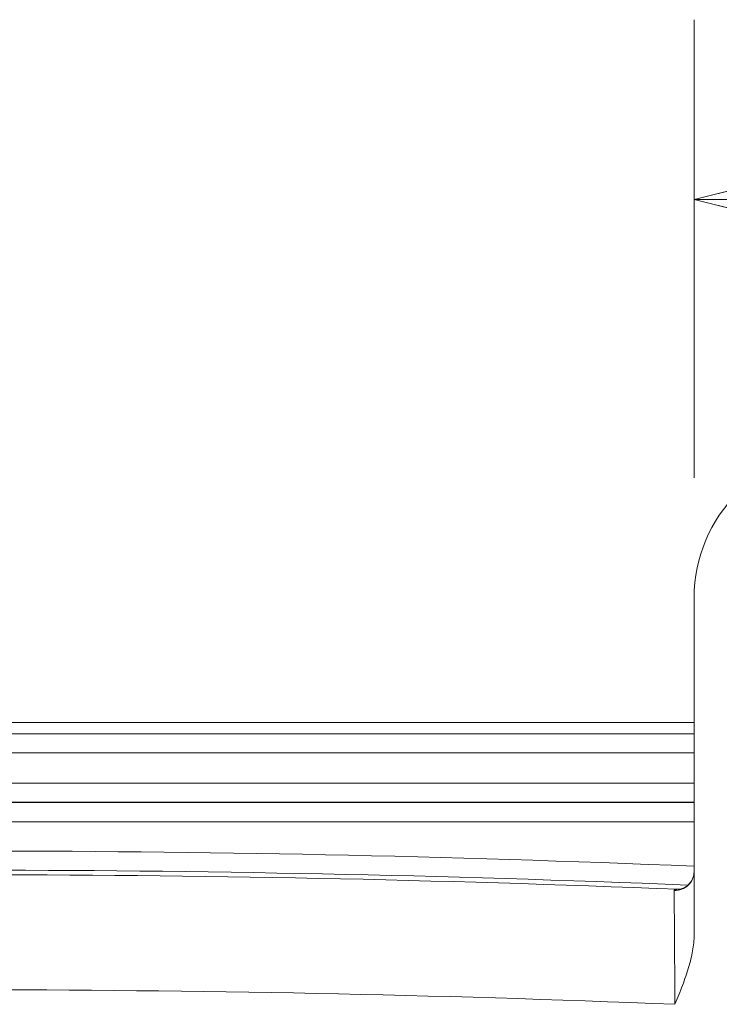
# Model space of a CAD drawing. Header units: inches. Extents: x 0 to 110, y 2 to 70.
# Tile 112 of 129: x 85.55 to 87.92, y 39.82 to 43.15. Entities that reach past the tile are written whole.
import ezdxf

# ---------------------------------------------------------------- set-up
doc = ezdxf.new("R2010")
doc.units = ezdxf.units.IN
doc.header["$LTSCALE"] = 3.25
doc.header["$MEASUREMENT"] = 0
for name, color, linetype, lineweight in [('Dimension (ANSI)', 7, 'Continuous', 9), ('Visible (ANSI)', 7, 'Continuous', 18), ('Visible Narrow (ANSI)', 7, 'Continuous', 5)]:
    doc.layers.add(name, color=color, linetype=linetype, lineweight=lineweight)
doc.styles.add('Note Text (ANSI)', font='arial.ttf')
doc.dimstyles.new('.XXX', dxfattribs={"dimscale": 3.25, "dimtxt": 0.095, "dimasz": 0.125, "dimexe": 0.1875, "dimexo": 0.125, "dimgap": 0.0625, "dimtad": 0, "dimtih": 1, "dimtoh": 1, "dimdec": 3, "dimrnd": 1e-08, "dimzin": 0, "dimdsep": 46, "dimtxsty": 'Note Text (ANSI)', "dimblk": 'Filled-1', "dimcen": 0.09, "dimdle": 0.45, "dimclrd": 256, "dimclre": 256, "dimclrt": 256, "dimadec": 0, "dimazin": 1, "dimtfac": 1.263158, "dimtofl": 0, "dimtmove": 0, "dimatfit": 3, "dimfxl": 1, "dimtolj": 1, "dimtzin": 4, "dimlwd": -1, "dimlwe": -1, "dimarcsym": 0})

# ---------------------------------------------------------------- blocks, each defined once
blk = doc.blocks.new('Filled-1')
at = {"color": 0}
for p, q in [((0, 0), (-1, 0.25)), ((-1, 0.25), (-1, -0.25)), ((-1, 0), (0, 0)), ((-1, -0.25), (0, 0))]:
    blk.add_line(p, q, dxfattribs=at)
at = {"color": 0, "flags": 128}
blk.add_lwpolyline([(-1, -0.25), (0, 0), (-1, 0.25), (-1, -0.25)], dxfattribs=at)
at = {"color": 0}
blk.add_solid([(-1, -0.25), (0, 0), (-1, 0.25), (-1, -0.25)], dxfattribs=at)
blk = doc.blocks.new('*D61')
at = {"layer": 'Defpoints', "color": 0, "transparency": 16777216}
for p in [(87.8382, 42.5436), (87.8382, 41.1936), (89.9782, 41.1936)]:
    blk.add_point(p, dxfattribs=at)
at = {"layer": 'Dimension (ANSI)', "transparency": 16777216}
for p, q in [((87.8382, 41.5998), (87.8382, 43.153)), ((89.9782, 41.5998), (89.9782, 43.153)), ((88.2444, 42.5436), (89.5719, 42.5436)), ((89.9782, 42.5436), (90.6088, 42.5436))]:
    blk.add_line(p, q, dxfattribs=at)
at = {"layer": 'Dimension (ANSI)', "transparency": 16777216, "xscale": 0.40625, "yscale": 0.40625, "zscale": 0.40625, "rotation": 180}
blk.add_blockref('Filled-1', (87.8382, 42.5436), dxfattribs=at)
at = {"layer": 'Dimension (ANSI)', "transparency": 16777216, "xscale": 0.40625, "yscale": 0.40625, "zscale": 0.40625}
blk.add_blockref('Filled-1', (89.9782, 42.5436), dxfattribs=at)
at = {"layer": 'Dimension (ANSI)', "transparency": 16777216, "insert": (91.2169, 42.7497), "char_height": 0.30875, "attachment_point": 2, "style": 'Note Text (ANSI)'}
blk.add_mtext('\\A1;\\fArial|b0|i0;2.14\\P\\fArial|b0|i0;TYP', dxfattribs=at)

msp = doc.modelspace()

# ---------------------------------------------------------------- linework, layer by layer
at = {"layer": 'Visible (ANSI)'}
for p, q in [((87.8382, 41.1936), (87.8382, 40.0499)), ((82.8382, 40.7711), (87.8382, 40.7711))]:
    msp.add_line(p, q, dxfattribs=at)
msp.add_arc((88.3382, 41.1936), 0.5, 90, 180, dxfattribs=at)
msp.add_ellipse((87.7732, 40.2658), major_axis=(0.065, 0), ratio=0.989179, start_param=6.282651, end_param=6.283134, dxfattribs=at)
msp.add_open_spline([(87.7862, 40.2051), (87.7862, 40.2051), (87.7863, 40.2051), (87.7865, 40.2051), (87.7869, 40.2052), (87.7883, 40.2053), (87.7897, 40.2055), (87.7933, 40.2063), (87.7953, 40.2068), (87.8001, 40.2084), (87.8028, 40.2096), (87.8093, 40.213), (87.813, 40.2155), (87.8207, 40.2222), (87.8247, 40.2267), (87.8316, 40.2372), (87.8344, 40.2434), (87.8372, 40.2542), (87.8379, 40.2586), (87.8381, 40.2629)], degree=3, knots=[0.0326988, 0.0326988, 0.0326988, 0.0326988, 0.0402022, 0.0402022, 0.0547646, 0.0547646, 0.0795508, 0.0795508, 0.1025012, 0.1025012, 0.1295348, 0.1295348, 0.1659185, 0.1659185, 0.2129288, 0.2129288, 0.2657765, 0.2657765, 0.3006035, 0.3006035, 0.3006035, 0.3006035], dxfattribs=at)
for points in [[(87.8382, 40.2653), (87.8382, 40.2655), (87.8382, 40.2657), (87.8382, 40.2658)], [(87.8382, 40.0499), (87.8382, 40.033), (87.8347, 39.9977), (87.8208, 39.9408), (87.7996, 39.8801), (87.7822, 39.8375), (87.7732, 39.8154)]]:
    msp.add_open_spline(points, degree=3, dxfattribs=at)
at = {"layer": 'Visible Narrow (ANSI)'}
for p, q in [((82.8382, 40.7325), (87.8382, 40.7325)), ((82.8382, 40.6678), (87.8382, 40.6678)), ((87.8382, 40.5652), (82.8382, 40.5652)), ((87.8382, 40.5002), (82.8382, 40.5002)), ((82.8382, 40.4992), (87.8382, 40.4992)), ((82.8382, 40.4342), (87.8382, 40.4342)), ((87.7939, 40.2049), (87.794, 40.2049))]:
    msp.add_line(p, q, dxfattribs=at)
for radius, start, end in [(60.5954, 87.63546, 92.36454), (60.5304, 87.652555, 92.347446), (60.5149, 87.68104, 92.318959), (60.5304, 87.651935, 87.651943), (60.1249, 87.678941, 92.321059)]:
    msp.add_arc((85.3382, -20.2602), radius, start, end, dxfattribs=at)
msp.add_ellipse((87.7732, 40.2658), major_axis=(0.065, 0), ratio=0.989179, start_param=4.672564, end_param=6.282651, dxfattribs=at)
for points, knots in [([(87.7706, 40.2016), (87.7706, 40.2022), (87.7708, 40.2027), (87.7713, 40.2031), (87.7718, 40.2036), (87.7725, 40.2039), (87.7734, 40.2042), (87.7743, 40.2045), (87.7755, 40.2047), (87.7769, 40.2049), (87.7782, 40.205), (87.7798, 40.2051), (87.7817, 40.2052), (87.7832, 40.2052), (87.7848, 40.2052), (87.7867, 40.2051)], [0, 0, 0, 0, 0.2, 0.2, 0.2, 0.4, 0.4, 0.4, 0.6, 0.6, 0.6, 0.8, 0.8, 0.8, 0.9661608, 0.9661608, 0.9661608, 0.9661608]), ([(87.7732, 39.8154), (87.7731, 39.8338), (87.7729, 39.8522), (87.7728, 39.8705), (87.7727, 39.8825), (87.7727, 39.8945), (87.7726, 39.9063), (87.7724, 39.9283), (87.7723, 39.9499), (87.7721, 39.9707), (87.7721, 39.978), (87.772, 39.9853), (87.772, 39.9924), (87.7718, 40.0164), (87.7717, 40.0391), (87.7715, 40.0601), (87.7715, 40.0631), (87.7715, 40.0661), (87.7715, 40.069), (87.7713, 40.0924), (87.7712, 40.1136), (87.7711, 40.1318), (87.7711, 40.132), (87.7711, 40.1322), (87.7711, 40.1323), (87.7709, 40.1504), (87.7708, 40.1656), (87.7708, 40.1772), (87.7708, 40.1789), (87.7707, 40.1805), (87.7707, 40.1821), (87.7707, 40.1912), (87.7706, 40.1977), (87.7706, 40.2016)], [0, 0, 0, 0, 0.10054, 0.10054, 0.10054, 0.166667, 0.166667, 0.166667, 0.28982, 0.28982, 0.28982, 0.333333, 0.333333, 0.333333, 0.479111, 0.479111, 0.479111, 0.5, 0.5, 0.5, 0.666667, 0.666667, 0.666667, 0.668186, 0.668186, 0.668186, 0.833333, 0.833333, 0.833333, 0.857733, 0.857733, 0.857733, 1, 1, 1, 1])]:
    msp.add_open_spline(points, degree=3, knots=knots, dxfattribs=at)

# ---------------------------------------------------------------- dimensions: what is measured, and where the dimension line sits
at = {"layer": 'Dimension (ANSI)'}
dim = msp.add_linear_dim(base=(87.8382, 42.5436), p1=(89.9782, 41.1936), p2=(87.8382, 41.1936), text='\\fArial|b0|i0;<>\\P\\fArial|b0|i0;TYP', dimstyle='.XXX', override={"dimgap": 0.0625, "dimtih": 0, "dimtoh": 0, "dimdec": 2, "dimtol": 0, "dimlim": 0, "dimtp": 0, "dimtm": 0, "dimtdec": 2, "dimatfit": 2, "dimtvp": -0.25}, dxfattribs=at)
dim.commit()
dim.dimension.update_dxf_attribs({"geometry": '*D61', "text_midpoint": (91.2169, 42.5436), "dimtype": 160})

doc.saveas('drawing.dxf')
